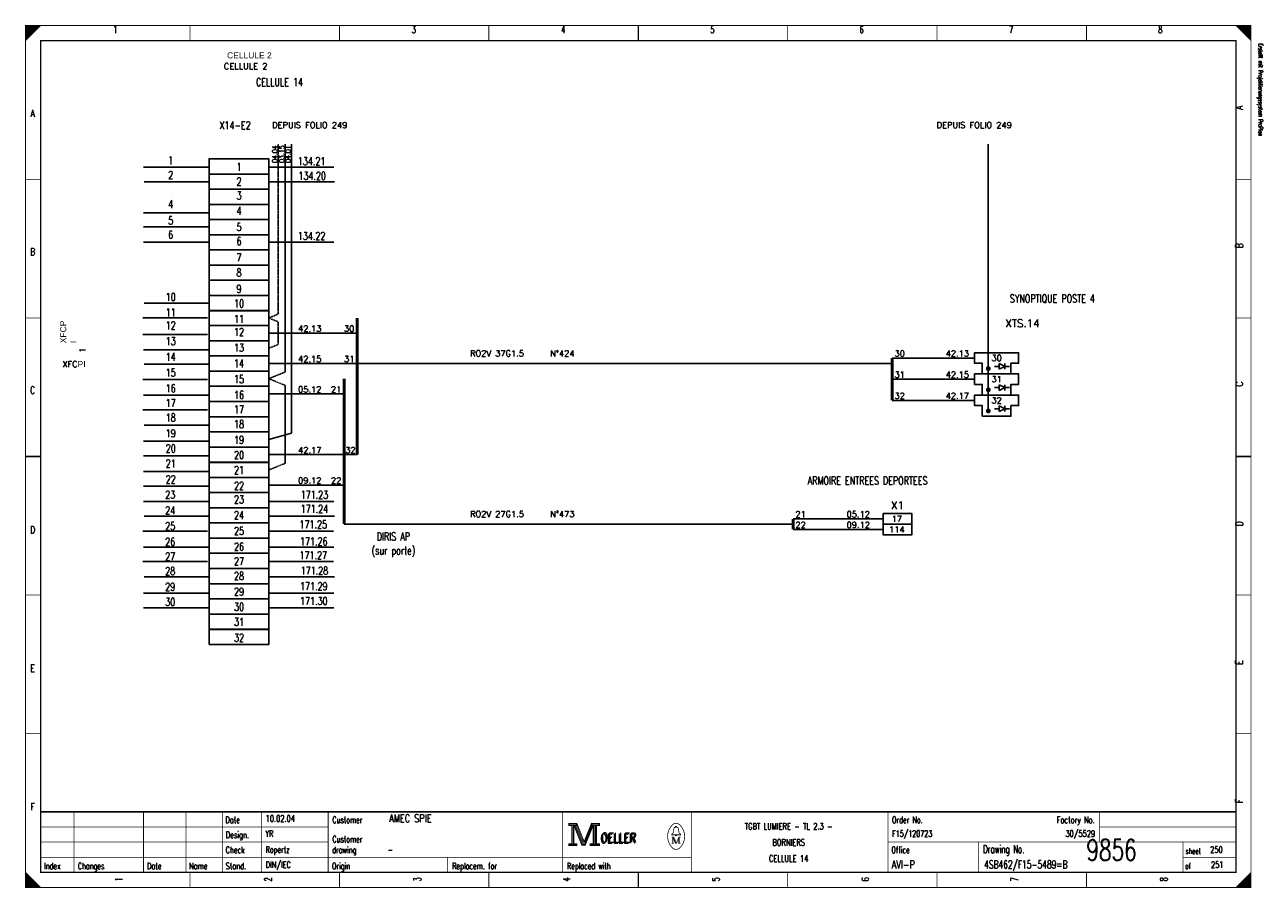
# Model space of a CAD drawing. Extents: x 0 to 409, y 0 to 285.
import ezdxf
from ezdxf.enums import TextEntityAlignment as Align

# ---------------------------------------------------------------- set-up
doc = ezdxf.new("R2010")
doc.units = 0
doc.header["$MEASUREMENT"] = 0
doc.linetypes.add('CONTINU', pattern=[0])
doc.linetypes.add('DISCONTINU', pattern=[0.15, 0.1, -0.05])
doc.layers.get('0').update_dxf_attribs({"color": 9, "linetype": 'CONTINUOUS'})
for name, color, linetype in [('POINTILLE', 5, 'DISCONTINU'), ('SCH-3', 3, 'CONTINU'), ('TEXTE', 3, 'CONTINUOUS'), ('TRAIFIN', 1, 'CONTINUOUS'), ('TRAIGROS', 2, 'CONTINUOUS'), ('TRAIMOY', 4, 'CONTINUOUS')]:
    doc.layers.add(name, color=color, linetype=linetype)
doc.styles.get("Standard").update_dxf_attribs({"font": 'romans.shx', "bigfont": 'TXT.shx'})

# ---------------------------------------------------------------- blocks, each defined once
blk = doc.blocks.new('BRND')
at = {"layer": 'TRAIFIN'}
for p, q in [((0.8, -5.47), (0.8, -3.59)), ((0.8, -3.59), (2.68, -4.53)), ((2.68, -5.47), (2.68, -3.59)), ((-0.73, -4.53), (0.8, -4.53)), ((2.68, -4.53), (0.8, -5.47)), ((2.68, -4.53), (4.27, -4.53))]:
    blk.add_line(p, q, dxfattribs=at)
at = {"layer": 'TRAIMOY'}
blk.add_lwpolyline([(-4.75, -7), (-4.75, -3.5), (-7.25, -3.5), (-7.25, 0), (7.25, 0), (7.25, -3.5), (4.75, -3.5), (4.75, -7)], close=True, dxfattribs=at)

msp = doc.modelspace()

# ---------------------------------------------------------------- linework, layer by layer
at = {"color": 0, "linetype": 'Continuous'}
for p, q in [((38.98, 238.14), (60.31, 238.14)), ((80.59, 238.14), (101.92, 238.14)), ((39.16, 233.3), (60.49, 233.3)), ((80.77, 233.3), (102.1, 233.3)), ((38.98, 223.09), (60.31, 223.09)), ((38.98, 218.42), (60.31, 218.42)), ((38.98, 213.4), (60.31, 213.4)), ((80.59, 213.4), (101.92, 213.4)), ((39.16, 193.24), (60.49, 193.24)), ((38.8, 188.39), (60.13, 188.39)), ((38.8, 182.84), (60.13, 182.84)), ((38.98, 177.82), (60.31, 177.82)), ((39.16, 172.98), (60.49, 172.98)), ((38.8, 167.96), (60.13, 167.96)), ((38.98, 162.77), (60.31, 162.77)), ((38.8, 157.93), (60.13, 157.93)), ((39.16, 152.91), (60.49, 152.91)), ((38.98, 147.53), (60.31, 147.53)), ((38.98, 142.7), (60.31, 142.7)), ((38.98, 137.54), (60.31, 137.54)), ((38.98, 132.74), (60.31, 132.74)), ((38.98, 127.62), (60.31, 127.62)), ((80.59, 127.62), (101.92, 127.62)), ((39.16, 122.78), (60.49, 122.78)), ((80.77, 122.78), (102.1, 122.78)), ((38.8, 117.77), (60.13, 117.77)), ((80.41, 117.77), (101.74, 117.77)), ((38.98, 112.57), (60.31, 112.57)), ((80.59, 112.57), (101.92, 112.57)), ((38.8, 107.73), (60.13, 107.73)), ((80.41, 107.73), (101.74, 107.73)), ((39.16, 102.71), (60.49, 102.71)), ((80.77, 102.71), (102.1, 102.71)), ((38.98, 97.34), (60.31, 97.34)), ((80.59, 97.34), (101.92, 97.34)), ((38.98, 92.5), (60.31, 92.5)), ((80.59, 92.5), (101.92, 92.5))]:
    msp.add_line(p, q, dxfattribs=at)
at = {"color": 0, "const_width": 0.25, "flags": 128}
for points in [[(0, 285), (5, 285), (0, 280), (0, 285)], [(0, 142.5), (0, 285), (405, 285), (405, 0), (0, 0), (0, 142.5)], [(0.25, 285), (0.25, 280.25), (0.5, 280.5), (0.5, 285), (0.75, 285), (0.75, 280.75), (1, 281), (1, 285), (1.25, 285), (1.25, 281.25), (1.5, 281.5), (1.5, 285), (1.75, 285), (1.75, 281.75), (2, 282)], [(2, 282), (2, 285), (2.25, 285), (2.25, 282.25), (2.5, 282.5), (2.5, 285), (2.75, 285), (2.75, 282.75), (3, 283), (3, 285), (3.25, 285), (3.25, 283.25), (3.5, 283.5), (3.5, 285), (3.75, 285)], [(3.75, 285), (3.75, 283.75), (4, 284), (4, 285), (4.25, 285), (4.25, 284.25), (4.5, 284.5), (4.5, 285), (4.75, 285), (4.75, 284.75)], [(400, 285), (405, 280), (404.75, 280.25), (404.75, 285), (404.5, 285), (404.5, 280.5), (404.25, 280.75), (404.25, 285), (404, 285), (404, 281), (403.75, 281.25), (403.75, 285), (403.5, 285), (403.5, 281.5), (403.25, 281.75)], [(401.5, 283.5), (401.5, 285), (401.25, 285), (401.25, 283.75), (401, 284), (401, 285), (400.75, 285), (400.75, 284.25), (400.5, 284.5), (400.5, 285), (400.25, 285), (400.25, 284.75)], [(403.25, 281.75), (403.25, 285), (403, 285), (403, 282), (402.75, 282.25), (402.75, 285), (402.5, 285), (402.5, 282.5), (402.25, 282.75), (402.25, 285), (402, 285), (402, 283), (401.75, 283.25), (401.75, 285), (401.5, 285)], [(179.5, 21.2), (179.5, 20.5), (180.5, 20.5), (180.5, 14.5), (179.5, 14.5), (179.5, 13.8), (182.2, 13.8), (182.2, 14.5), (181.2, 14.5), (181.2, 20.5), (182.2, 20.5), (182.2, 21.2), (179.5, 21.2)], [(180.7, 20.7), (180.7, 14.3), (181, 14.3), (181, 20.7)], [(181.2, 20.5), (183.9, 13.8), (184.9, 13.8), (187.6, 20.5)], [(181.8, 20.5), (184.2, 14.6), (184.6, 14.6)], [(182.2, 21.2), (184.6, 15.2), (187, 21.2)], [(182.2, 20.5), (184.4, 14.9), (184.7, 14.9)], [(184.6, 14.2), (184.9, 14.2), (187.4, 20.5)], [(184.6, 14.6), (184.8, 14.6), (187.2, 20.5)], [(187.6, 20.5), (187.6, 14.5), (186.6, 14.5), (186.6, 13.8), (187.1, 13.8)], [(187, 21.2), (187, 20.5), (188, 20.5), (188, 14.5), (187, 14.5), (187, 13.8), (189.7, 13.8), (189.7, 14.5), (188.7, 14.5), (188.7, 20.5), (189.7, 20.5), (189.7, 21.2), (187, 21.2)], [(187.8, 20.7), (187.8, 14.3), (188.3, 14.3), (188.3, 20.7), (188.5, 20.7), (188.5, 14.3)], [(214.8, 17.4), (213.5, 17.4), (213.5, 17.6), (214, 18), (214.3, 19.6)], [(213.9, 16.7), (213.9, 14.6), (213.5, 14.6)], [(213.9, 16.7), (214.8, 14.6), (215.1, 14.6)], [(214.8, 19.9), (214.8, 20.2), (215.2, 20.2), (215.2, 19.9)], [(215.2, 17.4), (216.5, 17.4), (216.5, 17.6), (216, 18), (215.7, 19.6)], [(0, 5), (0, 0), (5, 0), (0, 5), (0.25, 4.75), (0.25, 0), (0.5, 0), (0.5, 4.5), (0.75, 4.25), (0.75, 0), (1, 0), (1, 4), (1.25, 3.75), (1.25, 0), (1.5, 0)], [(404.75, 4.75), (404.75, 0), (404.5, 0), (404.5, 4.5), (404.25, 4.25), (404.25, 0), (404, 0), (404, 4), (403.75, 3.75), (403.75, 0), (403.5, 0), (403.5, 3.5), (403.25, 3.25), (403.25, 0), (403, 0)], [(1.5, 0), (1.5, 3.5), (1.75, 3.25), (1.75, 0), (2, 0), (2, 3), (2.25, 2.75), (2.25, 0), (2.5, 0), (2.5, 2.5), (2.75, 2.25), (2.75, 0), (3, 0), (3, 2), (3.25, 1.75)], [(3.25, 1.75), (3.25, 0), (3.5, 0), (3.5, 1.5), (3.75, 1.25), (3.75, 0), (4, 0), (4, 1), (4.25, 0.75), (4.25, 0), (4.5, 0), (4.5, 0.5), (4.75, 0.25)], [(401.25, 1.25), (401.25, 0), (401, 0), (401, 1), (400.75, 0.75), (400.75, 0), (400.5, 0), (400.5, 0.5), (400.25, 0.25), (400.25, 0)], [(403, 0), (403, 3), (402.75, 2.75), (402.75, 0), (402.5, 0), (402.5, 2.5), (402.25, 2.25), (402.25, 0), (402, 0), (402, 2), (401.75, 1.75), (401.75, 0), (401.5, 0), (401.5, 1.5), (401.25, 1.25)]]:
    msp.add_lwpolyline(points, dxfattribs=at)
at = {"color": 0, "flags": 128}
for points, const_width in [([(0, 285), (405, 285), (405, 0), (0, 0)], 0.25), ([(5, 280), (400, 280), (400, 5), (5, 5)], 0.5), ([(5, 280), (400, 280), (400, 5), (5, 5)], 0.25), ([(179.7, 21), (182, 21), (182, 20.7), (179.7, 20.7)], 0.25), ([(187.2, 21), (189.5, 21), (189.5, 20.7), (187.2, 20.7)], 0.25), ([(214.8, 17.4), (215.2, 17.4), (215.2, 17.1), (214.8, 17.1)], 0.25), ([(179.7, 14.3), (182, 14.3), (182, 14), (179.7, 14)], 0.25), ([(186.8, 14.3), (189.5, 14.3), (189.5, 14), (186.8, 14)], 0.25)]:
    msp.add_lwpolyline(points, close=True, dxfattribs=dict(at, const_width=const_width))
at = {"color": 0}
for points, const_width in [([(54.38, 285), (54.38, 280)], 0.25), ([(103.75, 285), (103.75, 280)], 0.25), ([(153.12, 285), (153.12, 280)], 0.25), ([(202.5, 280), (202.5, 285)], 0.5), ([(202.5, 285), (202.5, 280)], 0.25), ([(251.88, 285), (251.88, 280)], 0.25), ([(301.25, 285), (301.25, 280)], 0.25), ([(350.62, 285), (350.62, 280)], 0.25), ([(0, 234.17), (5, 234.17)], 0.25), ([(405, 234.17), (400, 234.17)], 0.25), ([(0, 188.33), (5, 188.33)], 0.25), ([(405, 188.33), (400, 188.33)], 0.25), ([(5, 142.5), (0, 142.5)], 0.5), ([(0, 142.5), (5, 142.5)], 0.25), ([(400, 142.5), (405, 142.5)], 0.5), ([(405, 142.5), (400, 142.5)], 0.25), ([(0, 96.67), (5, 96.67)], 0.25), ([(405, 96.67), (400, 96.67)], 0.25), ([(0, 50.83), (5, 50.83)], 0.25), ([(405, 50.83), (400, 50.83)], 0.25), ([(400, 25), (5, 25)], 0.5), ([(16, 5), (16, 25)], 0.25), ([(39, 5), (39, 25)], 0.25), ([(53, 5), (53, 25)], 0.25), ([(65, 25), (65, 5)], 0.25), ([(78, 25), (78, 5)], 0.25), ([(100, 25), (100, 5)], 0.25), ([(177.5, 25), (177.5, 5)], 0.25), ([(220, 25), (220, 5)], 0.25), ([(285, 25), (285, 5)], 0.25), ([(355, 25), (355, 15)], 0.25), ([(181.5, 20.5), (184, 14.2)], 0.25), ([(184.7, 14.9), (187, 20.6)], 0.25), ([(5, 20), (100, 20)], 0.25), ([(213.5, 16.7), (214.2, 16.7)], 0.25), ([(214.2, 16.7), (215.1, 14.6)], 0.25), ([(214.6, 19.9), (215.5, 19.9)], 0.25), ([(215.1, 14.6), (215.9, 16.7)], 0.25), ([(215.9, 14.6), (215.9, 16.7)], 0.25), ([(215.9, 16.7), (216.5, 16.7)], 0.25), ([(216.1, 16.7), (216.1, 14.6)], 0.25), ([(355, 20), (400, 20)], 0.25), ([(5, 15), (100, 15)], 0.25), ([(184, 14.2), (184.6, 14.2)], 0.25), ([(213.9, 14.6), (214.3, 14.6)], 0.25), ([(216.5, 14.6), (215.7, 14.6)], 0.25), ([(285, 15), (400, 15)], 0.25), ([(315, 15), (315, 5)], 0.25), ([(382.5, 15), (382.5, 5)], 0.25), ([(5, 10), (220, 10)], 0.25), ([(139.5, 10), (139.5, 5)], 0.25), ([(382.5, 10), (400, 10)], 0.25), ([(54.38, 0), (54.38, 5)], 0.25), ([(103.75, 0), (103.75, 5)], 0.25), ([(153.12, 0), (153.12, 5)], 0.25), ([(202.5, 5), (202.5, 0)], 0.5), ([(202.5, 0), (202.5, 5)], 0.25), ([(251.88, 0), (251.88, 5)], 0.25), ([(301.25, 0), (301.25, 5)], 0.25), ([(350.62, 0), (350.62, 5)], 0.25), ([(405, 5), (400, 0)], 0.25), ([(4.75, 0), (4.75, 0.25)], 0.25)]:
    msp.add_lwpolyline(points, dxfattribs=dict(at, const_width=const_width))
at = {"color": 0, "linetype": 'Continuous'}
for points in [[(60.66, 235.9), (60.66, 240.92), (80.38, 240.92), (80.38, 235.9)], [(60.66, 230.88), (60.66, 235.9), (80.38, 235.9), (80.38, 230.88)], [(60.66, 225.86), (60.66, 230.88), (80.38, 230.88), (80.38, 225.86)], [(60.66, 220.84), (60.66, 225.86), (80.38, 225.86), (80.38, 220.84)], [(60.66, 215.82), (60.66, 220.84), (80.38, 220.84), (80.38, 215.82)], [(60.66, 210.8), (60.66, 215.82), (80.38, 215.82), (80.38, 210.8)], [(60.66, 205.78), (60.66, 210.8), (80.38, 210.8), (80.38, 205.78)], [(60.66, 200.76), (60.66, 205.78), (80.38, 205.78), (80.38, 200.76)], [(60.66, 195.73), (60.66, 200.76), (80.38, 200.76), (80.38, 195.73)], [(60.66, 190.71), (60.66, 195.73), (80.38, 195.73), (80.38, 190.71)], [(60.66, 185.79), (60.66, 190.81), (80.38, 190.81), (80.38, 185.79)], [(60.66, 180.77), (60.66, 185.79), (80.38, 185.79), (80.38, 180.77)], [(60.66, 175.75), (60.66, 180.77), (80.38, 180.77), (80.38, 175.75)], [(60.66, 170.73), (60.66, 175.75), (80.38, 175.75), (80.38, 170.73)], [(60.66, 165.71), (60.66, 170.73), (80.38, 170.73), (80.38, 165.71)], [(60.66, 160.68), (60.66, 165.71), (80.38, 165.71), (80.38, 160.68)], [(60.66, 155.66), (60.66, 160.68), (80.38, 160.68), (80.38, 155.66)], [(60.66, 150.64), (60.66, 155.66), (80.38, 155.66), (80.38, 150.64)], [(60.66, 145.62), (60.66, 150.64), (80.38, 150.64), (80.38, 145.62)], [(60.66, 140.6), (60.66, 145.62), (80.38, 145.62), (80.38, 140.6)], [(60.66, 135.53), (60.66, 140.55), (80.38, 140.55), (80.38, 135.53)], [(60.66, 130.55), (60.66, 135.57), (80.38, 135.57), (80.38, 130.55)], [(60.66, 125.55), (60.66, 130.57), (80.38, 130.57), (80.38, 125.55)], [(60.66, 120.53), (60.66, 125.55), (80.38, 125.55), (80.38, 120.53)], [(60.66, 115.51), (60.66, 120.53), (80.38, 120.53), (80.38, 115.51)], [(60.66, 110.49), (60.66, 115.51), (80.38, 115.51), (80.38, 110.49)], [(60.66, 105.46), (60.66, 110.49), (80.38, 110.49), (80.38, 105.46)], [(60.66, 100.44), (60.66, 105.46), (80.38, 105.46), (80.38, 100.44)], [(60.66, 95.42), (60.66, 100.44), (80.38, 100.44), (80.38, 95.42)], [(60.66, 90.4), (60.66, 95.42), (80.38, 95.42), (80.38, 90.4)], [(60.66, 85.33), (60.66, 90.35), (80.38, 90.35), (80.38, 85.33)], [(60.66, 80.36), (60.66, 85.38), (80.38, 85.38), (80.38, 80.36)]]:
    msp.add_lwpolyline(points, close=True, dxfattribs=at)
at = {"color": 0, "const_width": 0.25, "flags": 128}
for points in [[(213.5, 20.39, 0.373815), (213.49, 13.43, 0.373815)], [(216.49, 20.4, 0.530775), (213.51, 20.41, 0.530775)], [(216.5, 13.4, 0.378582), (216.46, 20.44, 0.378582)], [(214.6, 19.9, 0.414214), (214.3, 19.6, 0.414214)], [(215.7, 19.6, 0.414214), (215.4, 19.9, 0.414214)], [(213.5, 13.4, 0.532213), (216.49, 13.39, 0.532213)]]:
    msp.add_lwpolyline(points, format="xyb", dxfattribs=at)
at = {"layer": 'POINTILLE', "color": 0, "const_width": 0.5}
for points in [[(286.41, 173.24), (109.63, 173.24)], [(253.66, 120.13), (105.3, 120.13)]]:
    msp.add_lwpolyline(points, dxfattribs=at)
at = {"layer": 'TRAIFIN', "color": 0, "linetype": 'DISCONTINU'}
for p, q in [((83.53, 245.8), (83.53, 189.59)), ((83.53, 189.59), (80.38, 188.3)), ((83.53, 187.02), (80.38, 188.3)), ((83.53, 187.02), (83.53, 179.55)), ((83.53, 179.55), (80.38, 178.26)), ((85.83, 170.45), (80.38, 168.22)), ((85.83, 165.99), (80.38, 168.22)), ((85.83, 140.27), (80.38, 138.04))]:
    msp.add_line(p, q, dxfattribs=at)
at = {"layer": 'TRAIFIN', "color": 0}
for p, q in [((85.83, 170.45), (85.83, 245.8)), ((87.91, 150.17), (87.91, 245.8)), ((87.91, 150.17), (87.91, 215.86)), ((109.63, 183.28), (80.38, 183.28)), ((109.63, 173.24), (80.38, 173.24)), ((313.66, 175.06), (286.41, 175.06)), ((313.66, 168.06), (286.41, 168.06)), ((85.83, 140.27), (85.83, 165.99)), ((105.3, 163.19), (80.38, 163.19)), ((313.66, 161.06), (286.41, 161.06)), ((87.91, 150.17), (80.38, 148.13)), ((109.63, 143.11), (80.38, 143.11)), ((105.3, 133.06), (80.38, 133.06)), ((283.41, 121.88), (253.66, 121.88)), ((283.41, 118.38), (253.66, 118.38))]:
    msp.add_line(p, q, dxfattribs=at)
at = {"layer": 'TRAIFIN', "color": 0, "const_width": 0.72}
for points in [[(317.72, 171.56, 1), (318.6, 171.56, 1)], [(317.72, 164.56, 1), (318.6, 164.56, 1)], [(317.72, 157.56, 1), (318.6, 157.56, 1)]]:
    msp.add_lwpolyline(points, format="xyb", close=True, dxfattribs=at)
at = {"layer": 'TRAIGROS', "color": 0}
msp.add_line((318.16, 245.8), (318.16, 157.12), dxfattribs=at)
at = {"layer": 'TRAIGROS', "color": 0, "const_width": 1}
for points in [[(109.63, 188.3), (109.63, 143.11)], [(286.41, 175.06), (286.41, 161.06)], [(105.3, 168.22), (105.3, 120.13)], [(253.66, 121.88), (253.66, 118.38)]]:
    msp.add_lwpolyline(points, dxfattribs=at)
at = {"layer": 'TRAIMOY', "color": 0}
for points in [[(283.41, 123.63), (292.91, 123.63), (292.91, 120.13), (283.41, 120.13)], [(283.41, 120.13), (292.91, 120.13), (292.91, 116.63), (283.41, 116.63)]]:
    msp.add_lwpolyline(points, close=True, dxfattribs=at)

# ---------------------------------------------------------------- block references
at = {"layer": 'SCH-3', "color": 0}
for p in [(320.91, 176.81), (320.91, 169.81), (320.91, 162.81)]:
    msp.add_blockref('BRND', p, dxfattribs=at)

# ---------------------------------------------------------------- texts
at = {"color": 0}
for s, height, width, p in [('1', 2.38, 0.672, (29.65, 284.86)), ('3', 2.38, 0.672, (128.32, 284.86)), ('4', 2.38, 0.672, (177.66, 284.86)), ('5', 2.38, 0.672, (226.99, 284.86)), ('6', 2.38, 0.672, (276.32, 284.86)), ('7', 2.38, 0.672, (325.66, 284.86)), ('8', 2.38, 0.672, (374.99, 284.86)), ('CELLULE 14', 2.619, 0.736, (83.93, 267.6)), ('A', 2.38, 0.76, (2.33, 257.17)), ('X14-E2', 2.619, 0.736, (69.25, 253.3)), ('1', 2.62, 0.736, (47.97, 241.72)), ('134.21', 2.619, 0.736, (94.55, 241.45)), ('1', 2.62, 0.736, (70.57, 239.57)), ('2', 2.62, 0.736, (47.97, 236.88)), ('2', 2.62, 0.736, (70.57, 234.73)), ('134.20', 2.619, 0.736, (94.73, 236.61)), ('3', 2.62, 0.736, (70.57, 230.07)), ('4', 2.62, 0.736, (47.97, 227.21)), ('5', 2.62, 0.736, (47.97, 221.83)), ('4', 2.62, 0.736, (70.57, 225.05)), ('6', 2.62, 0.736, (47.97, 217.16)), ('5', 2.62, 0.736, (70.57, 219.68)), ('6', 2.62, 0.736, (70.57, 215.01)), ('134.22', 2.619, 0.736, (94.55, 216.71)), ('B', 2.38, 0.76, (2.33, 211.39)), ('7', 2.62, 0.736, (70.57, 209.63)), ('8', 2.62, 0.736, (70.57, 204.62)), ('10', 2.619, 0.736, (47.97, 196.55)), ('9', 2.62, 0.736, (70.57, 199.24)), ('10', 2.619, 0.736, (70.57, 194.4)), ('SYNOPTIQUE POSTE 4', 2.6194, 0.736, (339.34, 196.04)), ('11', 2.619, 0.736, (47.97, 191.43)), ('11', 2.619, 0.736, (70.57, 189.28)), ('12', 2.619, 0.736, (47.97, 187.13)), ('12', 2.619, 0.736, (70.57, 184.98)), ('13', 2.619, 0.736, (47.97, 181.94)), ('14', 2.619, 0.736, (47.97, 176.74)), ('13', 2.619, 0.736, (70.57, 179.79)), ('14', 2.619, 0.736, (70.57, 174.59)), ('15', 2.619, 0.736, (47.97, 171.54)), ('15', 2.619, 0.736, (70.57, 169.39)), ('C', 2.38, 0.76, (2.33, 165.61)), ('16', 2.619, 0.736, (47.97, 166.35)), ('16', 2.619, 0.736, (70.57, 164.19)), ('17', 2.619, 0.736, (47.97, 161.51)), ('18', 2.619, 0.736, (47.97, 156.67)), ('17', 2.619, 0.736, (70.57, 159.36)), ('19', 2.619, 0.736, (47.97, 151.47)), ('18', 2.619, 0.736, (70.57, 154.52)), ('19', 2.619, 0.736, (70.57, 149.32)), ('20', 2.619, 0.736, (47.97, 146.45)), ('20', 2.619, 0.736, (70.57, 144.3)), ('21', 2.619, 0.736, (47.97, 141.48)), ('21', 2.619, 0.736, (70.57, 139.33)), ('22', 2.619, 0.736, (47.97, 136.24)), ('ARMOIRE ENTREES DEPORTEES', 2.6194, 0.736, (278.27, 135.86)), ('23', 2.619, 0.736, (47.8, 131.2)), ('22', 2.619, 0.736, (70.57, 134.09)), ('171.23', 2.619, 0.736, (95.45, 131.16)), ('23', 2.619, 0.736, (70.57, 129.59)), ('24', 2.619, 0.736, (47.8, 126)), ('24', 2.619, 0.736, (70.57, 124.39)), ('171.24', 2.619, 0.736, (95.45, 126.5)), ('D', 2.38, 0.76, (2.33, 119.47)), ('25', 2.619, 0.736, (47.8, 120.81)), ('25', 2.619, 0.736, (70.57, 119.19)), ('171.25', 2.619, 0.736, (95.09, 121.34)), ('26', 2.619, 0.736, (47.8, 115.61)), ('171.26', 2.619, 0.736, (95.27, 115.74)), ('DIRIS AP', 2.619, 0.736, (121.56, 117.37)), ('27', 2.619, 0.736, (47.8, 110.77)), ('26', 2.619, 0.736, (70.57, 114)), ('171.27', 2.619, 0.736, (95.09, 111.12)), ('(sur porte)', 2.6194, 0.736, (121.56, 112.71)), ('27', 2.619, 0.736, (70.57, 109.16)), ('28', 2.619, 0.736, (47.8, 105.93)), ('28', 2.619, 0.736, (70.57, 104.32)), ('171.28', 2.619, 0.736, (95.45, 106.06)), ('29', 2.619, 0.736, (47.8, 100.74)), ('29', 2.619, 0.736, (70.57, 99.12)), ('171.29', 2.619, 0.736, (95.27, 100.9)), ('30', 2.619, 0.736, (47.8, 95.72)), ('30', 2.619, 0.736, (70.57, 94.11)), ('171.30', 2.619, 0.736, (95.27, 96.02)), ('31', 2.619, 0.736, (70.57, 89.13)), ('32', 2.619, 0.736, (70.57, 83.89)), ('E', 2.38, 0.76, (2.33, 73.68)), ('F', 2.38, 0.76, (2.33, 27.9)), ('TGBT LUMIERE - TL 2.3 -', 2.1431, 0.7536, (252.19, 21.3)), ('BORNIERS', 2.143, 0.76, (252.19, 15.97)), ('CELLULE 14', 2.143, 0.681231, (252.19, 10.65))]:
    msp.add_text(s, height=height, dxfattribs=dict(at, width=width)).set_placement(p, align=Align.TOP_CENTER)
at = {"color": 0, "width": 0.622634}
msp.add_text('Erstellt mit Projektierungssystem ProPlan', height=1.4287, rotation=270, dxfattribs=at).set_placement((407.02, 279.06), align=Align.BOTTOM_LEFT)
at = {"color": 0, "width": 0.76}
for s, p in [('A', (399.91, 257.17)), ('B', (399.91, 211.39)), ('C', (399.92, 165.61)), ('D', (399.92, 119.47)), ('E', (399.91, 73.68)), ('F', (399.91, 27.9))]:
    msp.add_text(s, height=2.38, rotation=90, dxfattribs=at).set_placement(p, align=Align.TOP_LEFT)
at = {"color": 0}
for s, height, width, p in [('04.04', 1.676, 0.736, (81.55, 242.48)), ('03.15', 1.676, 0.736, (83.86, 242.48)), ('04.01', 1.676, 0.736, (85.94, 242.48)), ('1', 2.38, 0.672, (29.65, 2.7)), ('2', 2.38, 0.672, (78.99, 2.7)), ('3', 2.38, 0.672, (128.32, 2.7)), ('4', 2.38, 0.672, (177.66, 2.7)), ('5', 2.38, 0.672, (226.99, 2.7)), ('6', 2.38, 0.672, (276.32, 2.7)), ('7', 2.38, 0.672, (325.66, 2.7)), ('8', 2.38, 0.672, (374.99, 2.7))]:
    msp.add_text(s, height=height, rotation=90, dxfattribs=dict(at, width=width)).set_placement(p, align=Align.TOP_CENTER)
for s, height, width, p in [('Date', 2.143, 0.64, (66.05, 23.42)), ('Customer', 2.143, 0.62, (101.4, 23.42)), ('Order No.', 2.143, 0.656889, (286.33, 23.42)), ('Design.', 2.143, 0.636571, (66.19, 18.46)), ('Customer', 2.143, 0.62, (101.4, 17.04)), ('OELLER', 3.096, 0.76, (189.96, 17.75)), ('OELLER', 3.096, 0.76, (189.96, 17.75)), ('OELLER', 3.096, 0.76, (190.32, 18.1)), ('Check', 2.143, 0.632, (66.12, 13.49)), ('drawing', 2.143, 0.6, (101.33, 13.49)), ('Office', 2.143, 0.626667, (286.15, 13.49)), ('Drawing No.', 2.6194, 0.646545, (316.43, 13.98)), ('sheet', 1.905, 0.6, (383.38, 12.99)), ('Index', 2.143, 0.632, (6.09, 8.16)), ('Changes', 2.143, 0.622857, (17.26, 8.16)), ('Stand.', 2.143, 0.642667, (66.12, 8.16)), ('Origin', 2.143, 0.626667, (101.27, 8.16)), ('Replacem. for', 2.1431, 0.627077, (140.97, 8.16)), ('Replaced with', 2.1431, 0.619692, (178.95, 8.16)), ('of', 1.905, 0.6, (383.23, 8.02)), ('Date', 2.143, 0.64, (40.15, 8.16)), ('Name', 2.143, 0.64, (54.04, 8.16))]:
    msp.add_text(s, height=height, dxfattribs=dict(at, width=width)).set_placement(p, align=Align.TOP_LEFT)
for s, height, width, p in [('10.02.04', 2.143, 0.678, (79.34, 21.08)), ('AMEC SPIE', 2.619, 0.752889, (120.16, 20.77)), ('YR', 2.143, 0.626667, (79.27, 16.11)), ('F15/120723', 2.143, 0.6832, (286.39, 16.11)), ('Ropertz', 2.143, 0.622857, (79.32, 10.79)), ('-', 2.14, 0.696, (119.65, 10.79)), ('9856', 7, 0.6928, (350.58, 6.78)), ('250', 2.143, 0.672, (391.5, 10.79)), ('DIN/IEC', 2.143, 0.750857, (79.35, 5.82)), ('AVI-P', 2.619, 0.7472, (286.24, 5.51)), ('4SB462/F15-5489=B', 2.6194, 0.6928, (316.79, 5.51)), ('251', 2.143, 0.672, (391.77, 5.82))]:
    msp.add_text(s, height=height, dxfattribs=dict(at, width=width)).set_placement(p, align=Align.BOTTOM_LEFT)
at = {"color": 0, "width": 0.646545}
msp.add_text('Factory No.', height=2.1431, dxfattribs=at).set_placement((353.35, 23.42), align=Align.TOP_RIGHT)
at = {"color": 0, "width": 0.675429}
msp.add_text('30/5529', height=2.143, dxfattribs=at).set_placement((353.46, 16.11), align=Align.BOTTOM_RIGHT)
at = {"linetype": 'Continuous', "char_height": 2, "attachment_point": 1}
for s, insert, width in [('{\\fArial|b0|i0|c0|p34;CELLULE 2}', (66.61, 276.14), 67.0761), ('CELLULE 2', (65.54, 272.55), 64.2066), ('XFC{\\fArial|b0|i0|c0|p34;PI}', (12.17, 174.04), 3.7664)]:
    msp.add_mtext(s, dxfattribs=dict(at, insert=insert, width=width))
at = {"linetype": 'Continuous', "char_height": 2, "attachment_point": 1, "rotation": 90}
for s, insert, width in [('{\\fArial|b0|i0|c0|p34;XFCP\\PI}', (11.45, 179.96), 3.7664), ('1', (17.84, 176.83), 3.9457)]:
    msp.add_mtext(s, dxfattribs=dict(at, insert=insert, width=width))
at = {"layer": 'TEXTE', "color": 0}
for s, p in [('DEPUIS FOLIO 249', (93.93, 252.08)), ('DEPUIS FOLIO 249', (313.51, 252.08)), ('42.13', (93.93, 184.78)), ('30', (106.96, 184.78)), ('42.15', (93.93, 174.74)), ('31', (106.96, 174.74)), ('30', (288.88, 176.56)), ('42.13', (307.94, 176.56)), ('30', (320.91, 175.06)), ('31', (288.88, 169.56)), ('42.15', (307.94, 169.56)), ('31', (320.91, 168.06)), ('05.12', (93.93, 164.69)), ('21', (102.64, 164.69)), ('32', (288.88, 162.56)), ('42.17', (307.94, 162.56)), ('32', (320.91, 161.06)), ('42.17', (93.93, 144.61)), ('32', (107.36, 144.61)), ('09.12', (93.93, 134.56)), ('22', (102.64, 134.56)), ('21', (256.13, 123.38)), ('05.12', (275.19, 123.38)), ('17', (287.91, 121.88)), ('22', (256.13, 119.88)), ('09.12', (275.19, 119.88)), ('114', (287.91, 118.38))]:
    msp.add_text(s, height=2, dxfattribs=at).set_placement(p, align=Align.MIDDLE)
for s, p in [('XTS.14', (329.45, 185.3)), ('X1', (288.16, 125.12))]:
    msp.add_text(s, height=2.5, dxfattribs=at).set_placement(p, align=Align.CENTER)
for s, p in [('RO2V 37G1.5', (146.9, 175.59)), ('N°424', (173.36, 175.59)), ('RO2V 27G1.5', (146.9, 122.48)), ('N°473', (173.36, 122.48))]:
    msp.add_text(s, height=2, dxfattribs=at).set_placement(p)

doc.saveas('drawing.dxf')
